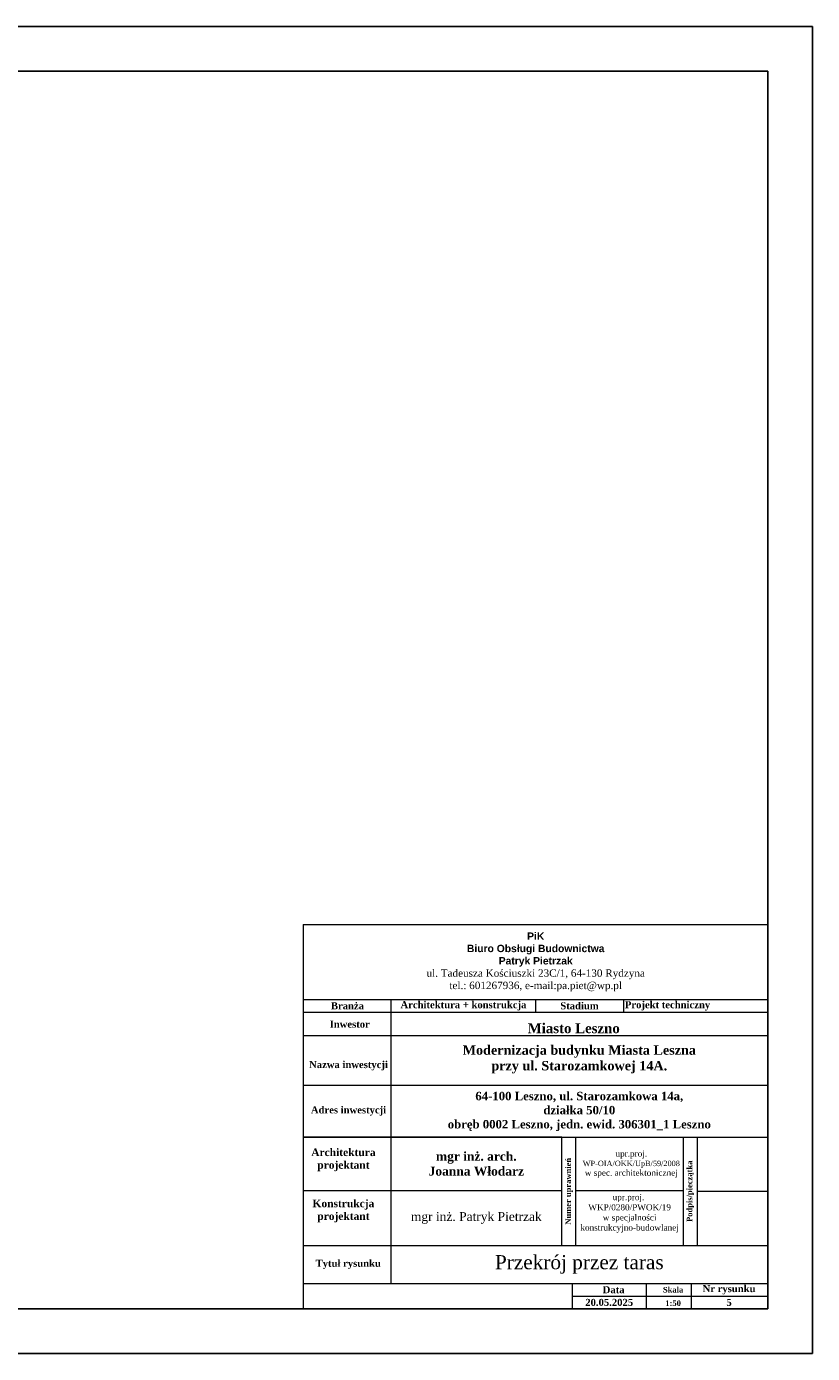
# Model space of a CAD drawing. Header units: centimetres. Extents: x 26734 to 37487, y -41160 to -26520.
# Tile 7 of 23: x 36607 to 37487, y -41160 to -39675. Entities that reach past the tile are written whole.
import ezdxf

# ---------------------------------------------------------------- set-up
doc = ezdxf.new("R2010")
doc.units = ezdxf.units.CM
doc.layers.add('IE_opis', color=7, linetype='Continuous')
doc.layers.add('Widokowa', color=94, linetype='Continuous')
doc.layers.add('ramka', color=7, linetype='Continuous', lineweight=30)

msp = doc.modelspace()

# ---------------------------------------------------------------- linework, layer by layer
at = {"layer": 'Widokowa'}
for p, q in [((37486.602, -39675.428), (35386.602, -39675.428)), ((37486.602, -39675.428), (37486.602, -41160.428)), ((35386.602, -41160.428), (37486.602, -41160.428))]:
    msp.add_line(p, q, dxfattribs=at)
at = {"layer": 'Widokowa', "color": 7}
for p, q in [((37436.602, -39725.428), (35561.602, -39725.428)), ((37436.602, -39725.428), (37436.602, -41110.428)), ((37436.602, -41110.428), (35561.602, -41110.428))]:
    msp.add_line(p, q, dxfattribs=at)
at = {"layer": 'Widokowa', "color": 7, "lineweight": 13}
for p, q in [((37436.602, -40624.906), (37436.602, -41110.428)), ((36916.246, -40680.26), (37436.602, -40680.26)), ((36916.246, -40680.26), (36916.246, -41110.428)), ((36916.852, -40764.33), (37436.602, -40764.33)), ((37014.458, -40764.33), (37014.458, -41082.078)), ((37176.487, -40764.33), (37176.496, -40778.505)), ((37274.84, -40764.33), (37274.84, -40778.505)), ((36916.852, -40778.505), (37436.602, -40778.505)), ((36916.852, -40804.496), (37436.602, -40804.496)), ((36916.852, -40860), (37436.602, -40860)), ((37205.971, -40918.276), (36916.246, -40918.276)), ((36916.852, -40918.276), (37436.602, -40918.276)), ((37205.971, -41039.553), (37205.971, -40918.276)), ((37221.721, -41039.553), (37221.721, -40918.276)), ((37342.038, -41039.553), (37342.038, -40918.276)), ((37357.788, -41039.553), (37357.788, -40918.276)), ((36916.246, -40978.044), (37205.971, -40978.044)), ((37221.721, -40978.044), (37342.038, -40978.044)), ((37357.788, -40978.914), (37436.602, -40978.914)), ((36916.246, -41039.553), (37436.602, -41039.553)), ((36916.246, -41039.553), (37205.971, -41039.553)), ((37221.721, -41039.553), (37342.038, -41039.553)), ((36916.246, -41082.078), (37436.602, -41082.078)), ((37217.456, -41082.078), (37217.456, -41110.428)), ((37300.565, -41082.078), (37300.565, -41110.428)), ((37350.616, -41082.078), (37350.616, -41110.428)), ((37217.456, -41096.253), (37436.602, -41096.253)), ((36916.246, -41110.428), (37436.602, -41110.428))]:
    msp.add_line(p, q, dxfattribs=at)

# ---------------------------------------------------------------- texts
at = {"layer": 'IE_opis', "color": 7, "ltscale": 0.5}
for s, insert, char_height, width, attachment_point in [('\\pxqc,t4;{\\fArial|b1|i0|c238|p34;\\H1.1667x;PiK \\P\\pxqc,t4;Biuro Obsługi Budownictwa\\P\\pxqc,t4;Patryk Pietrzak\\P\\pxqc,t4;\\fTimes New Roman|b0|i0|c238|p18;ul. Tadeusza Kościuszki 23C/1, 64-130 Rydzyna\\P\\pxqc,t4;tel.: 601267936, e-mail:pa.piet@wp.pl\\P\\pxqc,t4;}', (36916.852, -40722.295), 7.0875, 519.75, 4), ('{\\fTimes New Roman|b1|i0|c238|p18;mgr inż. arch. \\PJoanna Włodarz}', (37110.215, -40948.16), 9.975, 191.51305, 5), ('\\A1;\\pxl0.5556;{\\fTimes New Roman|b0|i0|c238|p18;upr.proj.\\P\\H0.8889x;WP-OIA/OKK/UpB/59/2008\\P\\A0;\\H1.125x;w spec. architektonicznej\\A1;  }', (37281.88, -40948.595), 6.804, 120.31672, 5), ('{\\fTimes New Roman|b0|i0|c238|p18;\\C256;upr.proj.  WKP/0280/PWOK/19 \\Pw specjalności konstrukcyjno-budowlanej\\P\\pxl0.5556;\\A1;\\C7;  }', (37281.88, -41009.296), 6.804, 120.31672, 5), ('{\\fTimes New Roman|b0|i0|c238|p18;\\C256;mgr inż. Patryk Pietrzak}', (37110.215, -41008.798), 9.975, 191.51305, 5)]:
    msp.add_mtext(s, dxfattribs=dict(at, insert=insert, char_height=char_height, width=width, attachment_point=attachment_point))
at = {"layer": 'ramka', "color": 7, "attachment_point": 5}
for s, insert, char_height, width in [('{\\fTimes New Roman|b1|i0|c238|p18;Branża}', (36965.959, -40771.418), 7.875, 98.21285), ('\\pxt4;{\\fTimes New Roman|b1|i0|c238|p18;Architektura + konstrukcja}', (37095.834, -40771.418), 7.875, 162.26894), ('{\\fTimes New Roman|b1|i0|c238|p18;Stadium}', (37225.736, -40771.418), 7.875, 98.20985), ('{\\fTimes New Roman|b1|i0|c238|p18;Projekt techniczny}', (37324.321, -40771.418), 7.875, 98.20985), ('{\\fTimes New Roman|b1|i0|c238|p18; Tytuł rysunku}', (36965.352, -41060.815), 7.875, 98.21285), ('{\\fTimes New Roman|b1|i0|c238|p18;Data}', (37263.983, -41089.165), 7.875, 93.05308), ('{\\fTimes New Roman|b1|i0|c238|p18;Skala}', (37330.563, -41089.165), 6.3, 40.10689), ('{\\fTimes New Roman|b1|i0|c238|p18;Nr rysunku}', (37393.209, -41089.165), 7.875, 85.18568), ('\\pxt4;{\\fTimes New Roman|b1|i0|c238|p18;20.05.2025}', (37259.011, -41103.34), 7.875, 83.1089), ('\\pxt4;{\\fTimes New Roman|b1|i0|c238|p18;1:50}', (37330.563, -41104.191), 6.3, 40.10689), ('\\pxt4;{\\fTimes New Roman|b1|i0|c238|p18;5}', (37393.209, -41103.34), 7.875, 85.18568)]:
    msp.add_mtext(s, dxfattribs=dict(at, insert=insert, char_height=char_height, width=width))
at = {"layer": 'ramka', "color": 7, "insert": (37225.53, -41060.815), "char_height": 15.75, "attachment_point": 5}
msp.add_mtext('\\pxt4;{\\fTimes New Roman|b0|i0|c238|p18;Przekrój przez taras}', dxfattribs=at)
at = {"layer": 'Widokowa', "color": 7, "lineweight": 13, "attachment_point": 5}
for s, insert, char_height, width in [('{\\fTimes New Roman|b1|i0|c238|p18; Inwestor}', (36967.004, -40791.96), 7.875, 98.21285), ('{\\fTimes New Roman|b1|i0|c238|p18; Nazwa inwestycji}', (36965.655, -40838.428), 7.875, 97.60607), ('{\\fTimes New Roman|b1|i0|c238|p18; Adres inwestycji}', (36965.655, -40889.138), 7.875, 98.81963), ('{\\fTimes New Roman|b1|i0|c238|p18;Architektura\\Pprojektant}', (36961.423, -40943.752), 8.505, 106.06988), ('{\\fTimes New Roman|b1|i0|c238|p18;Architektura\\Pprojektant}', (36961.423, -40943.752), 8.505, 106.06988), ('{\\fTimes New Roman|b1|i0|c238|p18;Konstrukcja projektant}', (36961.423, -41000.995), 8.505, 106.06988), ('{\\fTimes New Roman|b1|i0|c238|p18;Konstrukcja projektant}', (36961.423, -41000.995), 8.505, 106.06988)]:
    msp.add_mtext(s, dxfattribs=dict(at, insert=insert, char_height=char_height, width=width))
at = {"layer": 'Widokowa', "color": 7, "attachment_point": 5}
for s, insert, char_height, width in [('\\A1;\\pxql,se1,,t4;{\\fTimes New Roman|b1|i0|c238|p18;Miasto Leszno}', (37267.409, -40796.554), 11.025, 199.37775), ('\\pxqc,se1,,t4;{\\fTimes New Roman|b1|i0|c238|p18;Modernizacja budynku Miasta Leszna \\P\\pxqc,t4;przy ul. Starozamkowej 14A.}', (37225.53, -40831.349), 10.5, 422.14393), ('\\pxse1,,t4;{\\fTimes New Roman|b1|i0|c238|p18;64-100 Leszno, ul. Starozamkowa 14a, \\P\\pxt4;działka 50/10\\P\\pxt4;obręb 0002 Leszno, jedn. ewid. 306301_1 Leszno}', (37225.53, -40889.637), 9.45, 422.14393)]:
    msp.add_mtext(s, dxfattribs=dict(at, insert=insert, char_height=char_height, width=width))
at = {"layer": 'Widokowa', "color": 7, "lineweight": 13, "attachment_point": 5, "rotation": 90}
for s, insert, char_height, width in [('\\pt18;{\\fTimes New Roman|b1|i0|c238|p18;Numer uprawnień}', (37214.15, -40978.914), 6.3, 121.27694), ('{\\fTimes New Roman|b1|i0|c238|p18;\\H0.5x;Podpis/pieczątka}', (37349.913, -40978.914), 12.6, 121.27696)]:
    msp.add_mtext(s, dxfattribs=dict(at, insert=insert, char_height=char_height, width=width))

doc.saveas('drawing.dxf')
